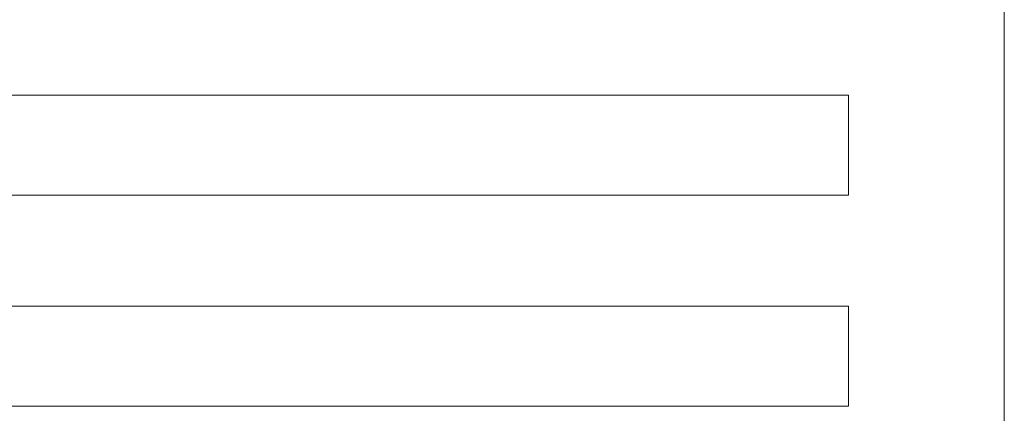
# Model space of a CAD drawing. Extents: x -1920 to 300, y 62 to 656.
# Tile 15 of 60: x -1789 to -1745, y 251 to 269. Entities that reach past the tile are written whole.
import ezdxf

# ---------------------------------------------------------------- set-up
doc = ezdxf.new("R2010")
doc.units = 0
doc.layers.get('0').update_dxf_attribs({"lineweight": 35})
doc.layers.add('60- 61 allgemeine Ausstattung- 1 Möbel', color=7, linetype='Continuous', lineweight=9, true_color=0x00cccc)
doc.layers.add('70 -76 Bemaßung- 2 Allgemein', color=9, linetype='Continuous', lineweight=5, true_color=0x808080)

# ---------------------------------------------------------------- blocks, each defined once
blk = doc.blocks.new('Referenz-A06G9HJH8I', base_point=(-1905.787, 86.892))
at = {"layer": '60- 61 allgemeine Ausstattung- 1 Möbel', "color": 0, "linetype": 'Continuous', "ltscale": 0.13}
for p, q in [((-1811.831, 265.142), (-1751.831, 265.142)), ((-1751.831, 265.142), (-1751.831, 260.642)), ((-1751.831, 260.642), (-1811.831, 260.642)), ((-1811.831, 255.642), (-1751.831, 255.642)), ((-1751.831, 255.642), (-1751.831, 251.142)), ((-1751.831, 251.142), (-1811.831, 251.142))]:
    blk.add_line(p, q, dxfattribs=at)
at = {"layer": '70 -76 Bemaßung- 2 Allgemein', "color": 0, "linetype": 'Continuous', "ltscale": 0.13}
blk.add_line((-1744.831, 243.173), (-1744.831, 320.612), dxfattribs=at)

msp = doc.modelspace()

# ---------------------------------------------------------------- block references
at = {"color": 8, "lineweight": 25, "ltscale": 0.25, "true_color": 0x808080}
msp.add_blockref('Referenz-A06G9HJH8I', (-1905.787, 86.892), dxfattribs=at)

doc.saveas('drawing.dxf')
